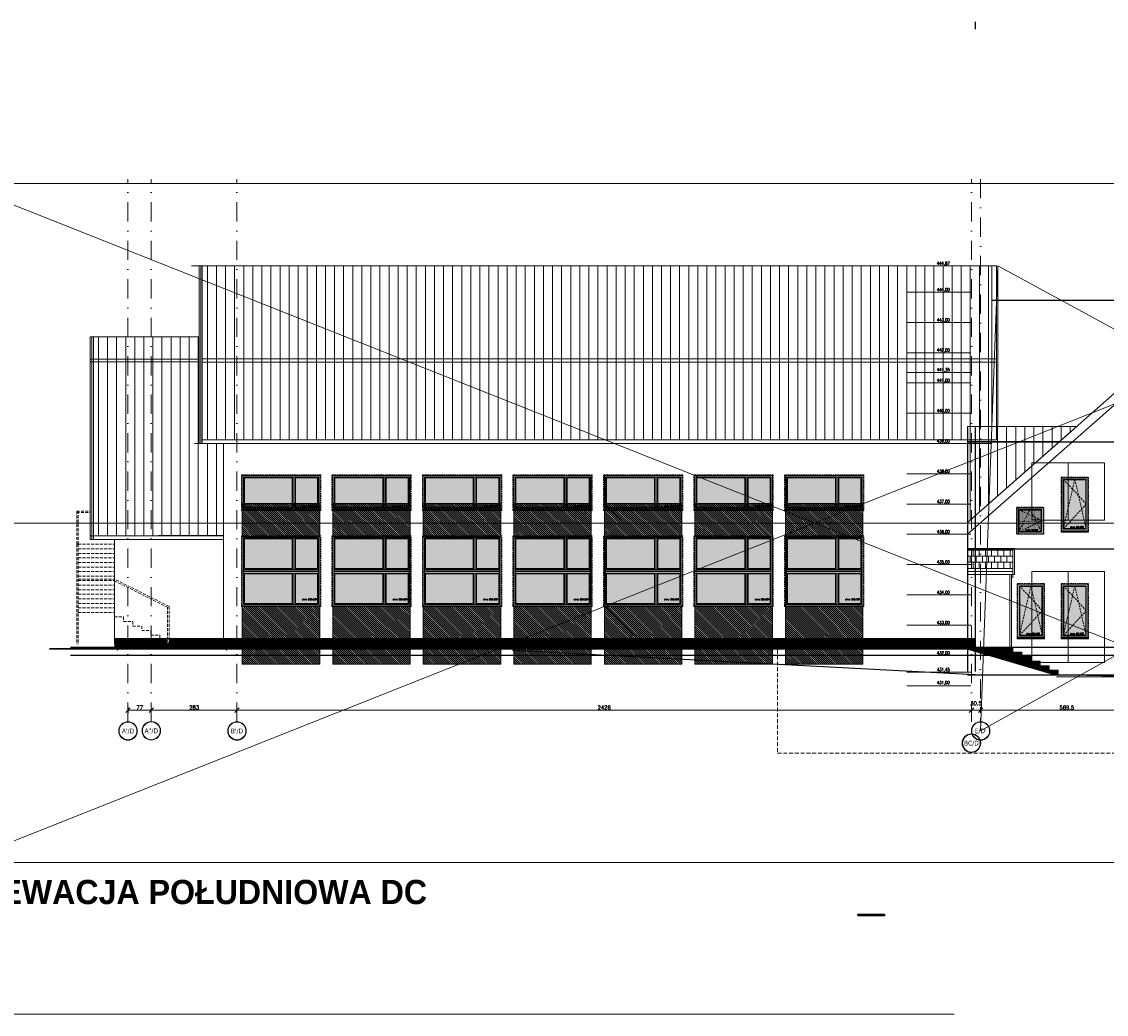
# Model space of a CAD drawing. Header units: millimetres. Extents: x 28291 to 177760, y -399809 to -170937.
# Tile 49 of 256: x 48887 to 52469, y -203688 to -200409. Entities that reach past the tile are written whole.
import ezdxf
from ezdxf.enums import TextEntityAlignment as Align

# ---------------------------------------------------------------- set-up
doc = ezdxf.new("R2010")
doc.units = ezdxf.units.MM
for name, pattern in [('CACHE', [9.525, 6.35, -3.175]), ('CARKOVANA', [7.5, 5, -2.5]), ('DASHDOT', [25.4, 12.7, -6.35, 0, -6.35]), ('HIDDEN', [9.525, 6.35, -3.175]), ('HIDDEN2', [4.7625, 3.175, -1.5875])]:
    doc.linetypes.add(name, pattern=pattern)
doc.layers.get('0').update_dxf_attribs({"lineweight": 0})
for name, color, linetype, lineweight in [('! opisy okien elewacja', 7, 'Continuous', 0), ('!! 0_ Istn-sciany', 3, 'Continuous', 30), ('!! 0_ Istn-widok', 1, 'Continuous', 15), ('!! 0_ Opis', 8, 'Continuous', 13), ('!! 0_ WIDOK ELEWACJA', 4, 'Continuous', 0), ('!! 0_Istn-cienka', 4, 'Continuous', 9), ('!! 1_ projektowana ślusarka', 1, 'Continuous', 15), ('!! 1_Hatch dach', 252, 'Continuous', 5), ('!! 1_projektowana elewacja', 3, 'Continuous', 25), ('!! 2_NOWE OKNA WIDOk - remont', 140, 'Continuous', 5), ('!! 2_posadzki winyle 2', 43, 'Continuous', 9), ('!! 2_TYNK OBRYS', 252, 'Continuous', 13), ('!! wymiary osi', 250, 'Continuous', 9), ('0-osie-liniA', 14, 'DASHDOT', 5), ('0-osie-tx', 66, 'Continuous', 9)]:
    doc.layers.add(name, color=color, linetype=linetype, lineweight=lineweight)
for name, color, linetype, lineweight, true_color in [('!! 0_ Istn-okna - wymienione', 9, 'Continuous', 13, 0x808080), ('!! 1_ELEWACJA KOLOR', 7, 'Continuous', 13, 0x6888bb), ('!! 2_ELEWACJA COKÓŁ', 9, 'Continuous', 13, 0x808080)]:
    doc.layers.add(name, color=color, linetype=linetype, lineweight=lineweight, true_color=true_color)
doc.layers.add('!! 0_ramki', color=66, linetype='Continuous', lineweight=9, plot=False)
doc.layers.add('!! 0_RZĘDNE BEZWZGLĘDNE', color=10, linetype='Continuous', lineweight=0, plot=False)
doc.layers.add('!! 1_ widok', color=4, linetype='Continuous')
doc.layers.add('!! 2_WYBURZENIA DO REMONTU', color=7, linetype='Continuous', lineweight=0, true_color=0x4d4d4d, plot=False)
doc.styles.add('SIMPLEX', font='simplex.shx', dxfattribs={"width": 0.77})
doc.styles.add('STYLE10', font='arialbd.ttf')
doc.styles.add('TAHOMA', font='tahoma.ttf')
doc.styles.add('TXT', font='simplex.shx')
doc.dimstyles.new('DIM50', dxfattribs={"dimscale": 5, "dimtxt": 2.5, "dimasz": 1.5, "dimexe": 0, "dimexo": 0, "dimgap": 0.5, "dimtad": 1, "dimdec": 4, "dimrnd": 0.5, "dimdsep": 46, "dimtxsty": 'TXT', "dimblk1": 'TICK1', "dimblk2": 'TICK1', "dimsah": 1, "dimcen": 0, "dimse1": 1, "dimse2": 1, "dimclrd": 1, "dimclre": 7, "dimclrt": 9, "dimadec": 0, "dimazin": 0, "dimtfac": 1, "dimtdec": 4, "dimtmove": 2, "dimatfit": 3, "dimldrblk": 'TICK1', "dimfxl": 1, "dimtolj": 1, "dimarcsym": 0})
pattern_1 = [(90, (0, 0), (-30, 2e-15), [])]
pattern_2 = [(45, (25.5036, -11), (-2.24506403, 2.24506403), [])]
pattern_3 = [(315, (1064.661, 38637.8512), (3.36759605, 3.36759605), [])]

# ---------------------------------------------------------------- blocks, each defined once
blk = doc.blocks.new('okno 90x180')
at = {"layer": '!! 1_Hatch dach', "true_color": 0x575757}
h = blk.add_hatch(dxfattribs=at)
h.set_pattern_fill('DOTS', color=251)
h.set_pattern_definition([(0, (-9632.3096, -11392.1331), (0.79375, 1.5875), [0, -1.5875])])
h.paths.add_polyline_path([(9, -10), (81, -10), (81, -171), (9, -171)])
at = {"layer": '!! 2_posadzki winyle 2'}
h = blk.add_hatch(dxfattribs=at)
h.set_pattern_fill('ANSI31', color=252, scale=0.2)
h.paths.add_polyline_path([(0, -178), (90, -178), (90, -183), (0, -183)])
at = {"layer": '!! 0_ Istn-okna - wymienione', "linetype": 'CARKOVANA', "lineweight": 5}
blk.add_lwpolyline([(0, -1), (90, -1), (90, -180), (0, -180)], close=True, dxfattribs=at)
at = {"layer": '!! 0_ Istn-okna - wymienione'}
for points in [[(2, -3), (88, -3), (88, -178), (2, -178)], [(7, -8), (83, -8), (83, -173), (7, -173)], [(9, -10), (81, -10), (81, -171), (9, -171)], [(0, -178), (90, -178), (90, -183), (0, -183)]]:
    blk.add_lwpolyline(points, close=True, dxfattribs=at)
at = {"layer": '!! 1_Hatch dach', "color": 251, "linetype": 'CACHE', "true_color": 0x575757}
for points in [[(7, -173), (45, -8), (83, -173)], [(7, -8), (83, -90), (7, -173)]]:
    blk.add_lwpolyline(points, dxfattribs=at)
at = {"insert": (30.1, -163.6), "char_height": 5, "attachment_point": 1, "style": 'TXT'}
blk.add_mtext_dynamic_manual_height_columns('okno 90x180', width=52.63, gutter_width=75, heights=[0], dxfattribs=at)
blk = doc.blocks.new('okno 90x90')
at = {"layer": '!! 1_Hatch dach', "true_color": 0x575757}
h = blk.add_hatch(dxfattribs=at)
h.set_pattern_fill('DOTS', color=251)
h.set_pattern_definition([(0, (-9634.3096, -11214.1331), (0.79375, 1.5875), [0, -1.5875])])
h.paths.add_polyline_path([(7, 79), (79, 79), (79, 7), (7, 7)])
at = {"layer": '!! 0_ Istn-okna - wymienione', "linetype": 'CARKOVANA', "lineweight": 5}
blk.add_lwpolyline([(-2, 88), (88, 88), (88, -2), (-2, -2)], close=True, dxfattribs=at)
at = {"layer": '!! 0_ Istn-okna - wymienione'}
for points in [[(0, 86), (86, 86), (86, 0), (0, 0)], [(5, 81), (81, 81), (81, 5), (5, 5)], [(7, 79), (79, 79), (79, 7), (7, 7)]]:
    blk.add_lwpolyline(points, close=True, dxfattribs=at)
at = {"layer": '!! 1_Hatch dach', "color": 251, "linetype": 'CACHE', "true_color": 0x575757}
for points in [[(5, 5), (43, 81), (81, 5)], [(5, 81), (81, 43), (5, 5)]]:
    blk.add_lwpolyline(points, dxfattribs=at)
at = {"insert": (28.1, 14.4), "char_height": 5, "attachment_point": 1, "style": 'TXT'}
blk.add_mtext_dynamic_manual_height_columns('okno 90x90', width=52.63, gutter_width=75, heights=[0], dxfattribs=at)
blk = doc.blocks.new('okno 266x234')
at = {"layer": '!! 1_Hatch dach', "true_color": 0x575757}
h = blk.add_hatch(dxfattribs=at)
h.set_pattern_fill('ANSI31', color=251, scale=0.3, angle=180)
h.paths.add_polyline_path([(212, 10817.5), (-50, 10817.5), (-50, 10820.5), (212, 10820.5)])
h = blk.add_hatch(dxfattribs=at)
h.set_pattern_fill('DOTS', color=251, angle=180)
h.paths.add_polyline_path([(43.8, 10596.5), (202, 10596.5), (202, 10694.5), (43.8, 10694.5)])
h.paths.add_polyline_path([(43.8, 10712.5), (202, 10712.5), (202, 10810.5), (43.8, 10810.5)])
h.paths.add_polyline_path([(32.8, 10596.5), (-40, 10596.5), (-40, 10694.5), (32.8, 10694.5)])
h.paths.add_polyline_path([(32.8, 10712.5), (-40, 10712.5), (-40, 10810.5), (32.8, 10810.5)])
at = {"layer": '! opisy okien elewacja'}
for p in [(-33, 10817.5), (209, 10817.5), (209, 10703.5), (-47, 10589.5), (195, 10589.5)]:
    blk.add_point(p, dxfattribs=at)
at = {"layer": '!! 0_ Istn-okna - wymienione'}
for p, q in [((205, 10709.5), (-43, 10709.5)), ((205, 10704.5), (-43, 10704.5)), ((205, 10702.5), (-43, 10702.5)), ((205, 10697.5), (-43, 10697.5))]:
    blk.add_line(p, q, dxfattribs=at)
at = {"layer": '!! 0_ Istn-okna - wymienione', "linetype": 'CARKOVANA', "lineweight": 5}
blk.add_lwpolyline([(212, 10820.5), (-50, 10820.5), (-50, 10586.5), (212, 10586.5)], close=True, dxfattribs=at)
at = {"layer": '!! 0_ Istn-okna - wymienione'}
for points in [[(212, 10817.5), (-50, 10817.5), (-50, 10820.5), (212, 10820.5)], [(209, 10817.5), (-47, 10817.5), (-47, 10589.5), (209, 10589.5)], [(205, 10813.5), (-43, 10813.5), (-43, 10593.5), (205, 10593.5)], [(32.8, 10712.5), (-40, 10712.5), (-40, 10810.5), (32.8, 10810.5)], [(43.8, 10712.5), (202, 10712.5), (202, 10810.5), (43.8, 10810.5)], [(32.8, 10596.5), (-40, 10596.5), (-40, 10694.5), (32.8, 10694.5)], [(43.8, 10596.5), (202, 10596.5), (202, 10694.5), (43.8, 10694.5)]]:
    blk.add_lwpolyline(points, close=True, dxfattribs=at)
for points in [[(35.8, 10709.5), (35.8, 10813.5)], [(40.8, 10709.5), (40.8, 10813.5)], [(35.8, 10593.5), (35.8, 10697.5)], [(35.8, 10593.5), (35.8, 10697.5)], [(40.8, 10593.5), (40.8, 10697.5)], [(40.8, 10593.5), (40.8, 10697.5)]]:
    blk.add_lwpolyline(points, dxfattribs=at)
at = {"insert": (10.9, 10793.9), "char_height": 5, "attachment_point": 1, "rotation": 180, "style": 'TXT'}
blk.add_mtext_dynamic_manual_height_columns('okno 266x234', width=52.63, gutter_width=75, heights=[0], dxfattribs=at)
blk = doc.blocks.new('okno 266x112')
at = {"layer": '!! 1_Hatch dach', "true_color": 0x575757}
h = blk.add_hatch(dxfattribs=at)
h.set_pattern_fill('ANSI31', color=251, scale=0.05, angle=180)
h.set_pattern_definition([(225, (48759.55389, -227260.51076), (0.11225320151, -0.11225320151), [])])
h.paths.add_polyline_path([(212, 10312.8), (-50, 10312.8), (-50, 10315.8), (212, 10315.8)])
h = blk.add_hatch(dxfattribs=at)
h.set_pattern_fill('DOTS', color=251, angle=180)
h.paths.add_polyline_path([(43.8, 10207.8), (202, 10207.8), (202, 10305.8), (43.8, 10305.8)])
h.paths.add_polyline_path([(32.8, 10207.8), (-40, 10207.8), (-40, 10305.8), (32.8, 10305.8)])
at = {"layer": '! opisy okien elewacja'}
for p in [(-33, 10312.8), (209, 10314.3), (209, 10312.8), (209, 10308.3)]:
    blk.add_point(p, dxfattribs=at)
at = {"layer": '!! 0_ Istn-okna - wymienione', "linetype": 'CARKOVANA', "lineweight": 5}
blk.add_lwpolyline([(212, 10315.8), (-50, 10315.8), (-50, 10197.8), (212, 10197.8)], close=True, dxfattribs=at)
at = {"layer": '!! 0_ Istn-okna - wymienione'}
for points in [[(212, 10312.8), (-50, 10312.8), (-50, 10315.8), (212, 10315.8)], [(209, 10312.8), (-47, 10312.8), (-47, 10200.8), (209, 10200.8)], [(205, 10308.8), (-43, 10308.8), (-43, 10204.8), (205, 10204.8)], [(32.8, 10207.8), (-40, 10207.8), (-40, 10305.8), (32.8, 10305.8)], [(43.8, 10207.8), (202, 10207.8), (202, 10305.8), (43.8, 10305.8)]]:
    blk.add_lwpolyline(points, close=True, dxfattribs=at)
for points in [[(35.8, 10308.8), (-43, 10308.8)], [(35.8, 10204.8), (35.8, 10308.8)], [(205, 10308.8), (40.8, 10308.8)], [(40.8, 10204.8), (40.8, 10308.8)]]:
    blk.add_lwpolyline(points, dxfattribs=at)
at = {"insert": (10.9, 10298.3), "char_height": 5, "attachment_point": 1, "rotation": 180, "style": 'TXT'}
blk.add_mtext_dynamic_manual_height_columns('okno 266x112', width=52.63, gutter_width=75, heights=[0], dxfattribs=at)
blk = doc.blocks.new('RZĘDNE BEZWZGLĘDNE')
at = {"layer": '!! 0_RZĘDNE BEZWZGLĘDNE'}
for points in [[(62904.4, -203122.6), (63115.5, -203122.6)], [(62904.4, -203209.6), (63115.5, -203209.6)], [(62904.4, -203309.6), (63115.5, -203309.6)], [(62904.4, -203409.6), (63115.5, -203409.6)], [(62904.4, -203474.6), (63115.5, -203474.6)], [(62904.4, -203509.6), (63115.5, -203509.6)], [(62904.4, -203609.6), (63115.5, -203609.6)], [(62904.4, -203709.6), (63115.5, -203709.6)], [(62904.4, -203809.6), (63115.5, -203809.6)], [(62904.4, -203909.6), (63115.5, -203909.6)], [(62904.4, -204009.6), (63115.5, -204009.6)], [(62904.4, -204109.6), (63115.5, -204109.6)], [(62904.4, -204209.6), (63115.5, -204209.6)], [(62904.4, -204309.6), (63115.5, -204309.6)], [(62904.4, -204409.6), (63115.5, -204409.6)], [(62904.4, -204464.6), (63115.5, -204464.6)], [(62904.4, -204509.6), (63115.5, -204509.6)]]:
    blk.add_lwpolyline(points, dxfattribs=at)
at = {"layer": '!! 0_RZĘDNE BEZWZGLĘDNE', "char_height": 10, "attachment_point": 1, "style": 'SIMPLEX'}
for s, insert in [('444,87', (63003.7, -203109.2)), ('444,00', (63003.7, -203196.2)), ('443,00', (63003.7, -203296.2)), ('442,00', (63003.7, -203396.2)), ('441,35', (63003.7, -203461.2)), ('441,00', (63003.7, -203496.2)), ('440,00', (63003.7, -203596.2)), ('439,00', (63003.7, -203696.2)), ('438,00', (63003.7, -203796.2)), ('437,00', (63003.7, -203896.2)), ('436,00', (63003.7, -203996.2)), ('435,00', (63003.7, -204096.2)), ('434,00', (63003.7, -204196.2)), ('433,00', (63003.7, -204296.2)), ('432,00', (63003.7, -204396.2)), ('431,45', (63003.7, -204451.2)), ('431,00', (63003.7, -204494.2))]:
    blk.add_mtext_dynamic_manual_height_columns(s, width=111.802, gutter_width=20, heights=[0], dxfattribs=dict(at, insert=insert))
blk = doc.blocks.new('*U80')
h = blk.add_hatch(color=256)
edge = h.paths.add_edge_path()
edge.add_arc((0, 0), 30.6, 0, 360)
edge = h.paths.add_edge_path(flags=17)
edge.add_arc((0, 0), 29.4, 0, 360)
for radius in [30.6, 29.4]:
    blk.add_circle((0, 0), radius)
at = {"style": 'TAHOMA', "flags": 8}
blk.add_attdef('ANSICHTSNUMMER', text='', height=16, dxfattribs=at).set_placement((0, 0), align=Align.MIDDLE_CENTER)
blk = doc.blocks.new('TICK1')
at = {"color": 2}
blk.add_line((-1, -1), (1, 1), dxfattribs=at)
at = {"color": 0}
for p, q in [((0, 0), (-1, 0)), ((0, -1.4), (0, 1.4))]:
    blk.add_line(p, q, dxfattribs=at)
blk = doc.blocks.new('*D3671')
at = {"layer": '!! wymiary osi', "color": 1, "lineweight": -2, "transparency": 16777216}
blk.add_line((58033.6, -216280.7), (58095.6, -216280.7), dxfattribs=at)
at = {"layer": 'DEFPOINTS', "color": 0, "transparency": 16777216}
for p in [(58103.1, -216280.7), (58026.1, -216318.8), (58103.1, -216318.3)]:
    blk.add_point(p, dxfattribs=at)
at = {"layer": '!! wymiary osi', "color": 1, "lineweight": -2, "transparency": 16777216, "xscale": 7.5, "yscale": 7.5, "zscale": 7.5, "rotation": 180}
blk.add_blockref('TICK1', (58026.1, -216280.7), dxfattribs=at)
at = {"layer": '!! wymiary osi', "color": 1, "lineweight": -2, "transparency": 16777216, "xscale": 7.5, "yscale": 7.5, "zscale": 7.5}
blk.add_blockref('TICK1', (58103.1, -216280.7), dxfattribs=at)
at = {"layer": '!! wymiary osi', "color": 9, "transparency": 16777216, "insert": (58064.6, -216271.9), "char_height": 12.5, "attachment_point": 5, "style": 'TXT'}
blk.add_mtext('\\A1;77', dxfattribs=at)
blk = doc.blocks.new('*D3672')
at = {"layer": '!! wymiary osi', "color": 1, "lineweight": -2, "transparency": 16777216}
blk.add_line((58110.6, -216280.7), (58378.6, -216280.7), dxfattribs=at)
at = {"layer": 'DEFPOINTS', "color": 0, "transparency": 16777216}
for p in [(58386.1, -216280.7), (58386.1, -216280.7), (58103.1, -216318.3)]:
    blk.add_point(p, dxfattribs=at)
at = {"layer": '!! wymiary osi', "color": 1, "lineweight": -2, "transparency": 16777216, "xscale": 7.5, "yscale": 7.5, "zscale": 7.5, "rotation": 180}
blk.add_blockref('TICK1', (58103.1, -216280.7), dxfattribs=at)
at = {"layer": '!! wymiary osi', "color": 1, "lineweight": -2, "transparency": 16777216, "xscale": 7.5, "yscale": 7.5, "zscale": 7.5}
blk.add_blockref('TICK1', (58386.1, -216280.7), dxfattribs=at)
at = {"layer": '!! wymiary osi', "color": 9, "transparency": 16777216, "insert": (58244.6, -216271.9), "char_height": 12.5, "attachment_point": 5, "style": 'TXT'}
blk.add_mtext('\\A1;283', dxfattribs=at)
blk = doc.blocks.new('*D3673')
at = {"layer": '!! wymiary osi', "color": 1, "lineweight": -2, "transparency": 16777216}
blk.add_line((58393.6, -216280.7), (60804.6, -216280.7), dxfattribs=at)
at = {"layer": 'DEFPOINTS', "color": 0, "transparency": 16777216}
for p in [(58386.1, -216280.7), (60812.1, -216280.7), (60812.1, -216280.7)]:
    blk.add_point(p, dxfattribs=at)
at = {"layer": '!! wymiary osi', "color": 1, "lineweight": -2, "transparency": 16777216, "xscale": 7.5, "yscale": 7.5, "zscale": 7.5, "rotation": 180}
blk.add_blockref('TICK1', (58386.1, -216280.7), dxfattribs=at)
at = {"layer": '!! wymiary osi', "color": 1, "lineweight": -2, "transparency": 16777216, "xscale": 7.5, "yscale": 7.5, "zscale": 7.5}
blk.add_blockref('TICK1', (60812.1, -216280.7), dxfattribs=at)
at = {"layer": '!! wymiary osi', "color": 9, "transparency": 16777216, "insert": (59599.1, -216271.9), "char_height": 12.5, "attachment_point": 5, "style": 'TXT'}
blk.add_mtext('\\A1;2426', dxfattribs=at)
blk = doc.blocks.new('*D3674')
at = {"layer": '!! wymiary osi', "color": 1, "lineweight": -2, "transparency": 16777216}
blk.add_line((60819.6, -216280.7), (60835.1, -216280.7), dxfattribs=at)
at = {"layer": 'DEFPOINTS', "color": 0, "transparency": 16777216}
for p in [(60812.1, -216280.7), (60842.6, -216280.7), (60842.6, -216280.7)]:
    blk.add_point(p, dxfattribs=at)
at = {"layer": '!! wymiary osi', "color": 1, "lineweight": -2, "transparency": 16777216, "xscale": 7.5, "yscale": 7.5, "zscale": 7.5, "rotation": 180}
blk.add_blockref('TICK1', (60812.1, -216280.7), dxfattribs=at)
at = {"layer": '!! wymiary osi', "color": 1, "lineweight": -2, "transparency": 16777216, "xscale": 7.5, "yscale": 7.5, "zscale": 7.5}
blk.add_blockref('TICK1', (60842.6, -216280.7), dxfattribs=at)
at = {"layer": '!! wymiary osi', "color": 9, "transparency": 16777216, "insert": (60827.3, -216258.2), "char_height": 12.5, "attachment_point": 5, "style": 'TXT'}
blk.add_mtext('\\A1;30.5', dxfattribs=at)
blk = doc.blocks.new('*D3675')
at = {"layer": '!! wymiary osi', "color": 1, "lineweight": -2, "transparency": 16777216}
blk.add_line((60850.1, -216280.7), (61404.6, -216280.7), dxfattribs=at)
at = {"layer": 'DEFPOINTS', "color": 0, "transparency": 16777216}
for p in [(60842.6, -216280.7), (61412.1, -216280.7), (61412.1, -216280.7)]:
    blk.add_point(p, dxfattribs=at)
at = {"layer": '!! wymiary osi', "color": 1, "lineweight": -2, "transparency": 16777216, "xscale": 7.5, "yscale": 7.5, "zscale": 7.5, "rotation": 180}
blk.add_blockref('TICK1', (60842.6, -216280.7), dxfattribs=at)
at = {"layer": '!! wymiary osi', "color": 1, "lineweight": -2, "transparency": 16777216, "xscale": 7.5, "yscale": 7.5, "zscale": 7.5}
blk.add_blockref('TICK1', (61412.1, -216280.7), dxfattribs=at)
at = {"layer": '!! wymiary osi', "color": 9, "transparency": 16777216, "insert": (61127.3, -216271.9), "char_height": 12.5, "attachment_point": 5, "style": 'TXT'}
blk.add_mtext('\\A1;569.5', dxfattribs=at)
blk = doc.blocks.new('*D3676')
at = {"layer": '!! wymiary osi', "color": 1, "lineweight": -2, "transparency": 16777216}
blk.add_line((61419.6, -216280.7), (61655.1, -216280.7), dxfattribs=at)
at = {"layer": 'DEFPOINTS', "color": 0, "transparency": 16777216}
for p in [(61412.1, -216280.7), (61662.6, -216280.7), (61662.6, -216280.7)]:
    blk.add_point(p, dxfattribs=at)
at = {"layer": '!! wymiary osi', "color": 1, "lineweight": -2, "transparency": 16777216, "xscale": 7.5, "yscale": 7.5, "zscale": 7.5, "rotation": 180}
blk.add_blockref('TICK1', (61412.1, -216280.7), dxfattribs=at)
at = {"layer": '!! wymiary osi', "color": 1, "lineweight": -2, "transparency": 16777216, "xscale": 7.5, "yscale": 7.5, "zscale": 7.5}
blk.add_blockref('TICK1', (61662.6, -216280.7), dxfattribs=at)
at = {"layer": '!! wymiary osi', "color": 9, "transparency": 16777216, "insert": (61537.3, -216271.9), "char_height": 12.5, "attachment_point": 5, "style": 'TXT'}
blk.add_mtext('\\A1;250.5', dxfattribs=at)
blk = doc.blocks.new('*D3677')
at = {"layer": '!! wymiary osi', "color": 1, "lineweight": -2, "transparency": 16777216}
blk.add_line((61670.1, -216280.7), (62003.6, -216280.7), dxfattribs=at)
at = {"layer": 'DEFPOINTS', "color": 0, "transparency": 16777216}
for p in [(61662.6, -216280.7), (62011.1, -216280.7), (62011.1, -216280.7)]:
    blk.add_point(p, dxfattribs=at)
at = {"layer": '!! wymiary osi', "color": 1, "lineweight": -2, "transparency": 16777216, "xscale": 7.5, "yscale": 7.5, "zscale": 7.5, "rotation": 180}
blk.add_blockref('TICK1', (61662.6, -216280.7), dxfattribs=at)
at = {"layer": '!! wymiary osi', "color": 1, "lineweight": -2, "transparency": 16777216, "xscale": 7.5, "yscale": 7.5, "zscale": 7.5}
blk.add_blockref('TICK1', (62011.1, -216280.7), dxfattribs=at)
at = {"layer": '!! wymiary osi', "color": 9, "transparency": 16777216, "insert": (61836.8, -216271.9), "char_height": 12.5, "attachment_point": 5, "style": 'TXT'}
blk.add_mtext('\\A1;348.5', dxfattribs=at)
blk = doc.blocks.new('*D3678')
at = {"layer": '!! wymiary osi', "color": 1, "lineweight": -2, "transparency": 16777216}
blk.add_line((62018.6, -216280.7), (62602.6, -216280.7), dxfattribs=at)
at = {"layer": 'DEFPOINTS', "color": 0, "transparency": 16777216}
for p in [(62011.1, -216280.7), (62610.1, -216280.7), (62610.1, -216280.7)]:
    blk.add_point(p, dxfattribs=at)
at = {"layer": '!! wymiary osi', "color": 1, "lineweight": -2, "transparency": 16777216, "xscale": 7.5, "yscale": 7.5, "zscale": 7.5, "rotation": 180}
blk.add_blockref('TICK1', (62011.1, -216280.7), dxfattribs=at)
at = {"layer": '!! wymiary osi', "color": 1, "lineweight": -2, "transparency": 16777216, "xscale": 7.5, "yscale": 7.5, "zscale": 7.5}
blk.add_blockref('TICK1', (62610.1, -216280.7), dxfattribs=at)
at = {"layer": '!! wymiary osi', "color": 9, "transparency": 16777216, "insert": (62310.6, -216271.9), "char_height": 12.5, "attachment_point": 5, "style": 'TXT'}
blk.add_mtext('\\A1;599', dxfattribs=at)
blk = doc.blocks.new('*D3679')
at = {"layer": '!! wymiary osi', "color": 1, "lineweight": -2, "transparency": 16777216}
blk.add_line((62617.6, -216280.7), (63385.1, -216280.7), dxfattribs=at)
at = {"layer": 'DEFPOINTS', "color": 0, "transparency": 16777216}
for p in [(62610.1, -216280.7), (63392.6, -216280.7), (63392.6, -216280.7)]:
    blk.add_point(p, dxfattribs=at)
at = {"layer": '!! wymiary osi', "color": 1, "lineweight": -2, "transparency": 16777216, "xscale": 7.5, "yscale": 7.5, "zscale": 7.5, "rotation": 180}
blk.add_blockref('TICK1', (62610.1, -216280.7), dxfattribs=at)
at = {"layer": '!! wymiary osi', "color": 1, "lineweight": -2, "transparency": 16777216, "xscale": 7.5, "yscale": 7.5, "zscale": 7.5}
blk.add_blockref('TICK1', (63392.6, -216280.7), dxfattribs=at)
at = {"layer": '!! wymiary osi', "color": 9, "transparency": 16777216, "insert": (63001.3, -216271.9), "char_height": 12.5, "attachment_point": 5, "style": 'TXT'}
blk.add_mtext('\\A1;782.5', dxfattribs=at)
blk = doc.blocks.new('BLOK OSIE D-E PD')
at = {"layer": '!! 1_ widok'}
blk.add_lwpolyline([(60824.56735, -214006.53045), (60824.56735, -214031.53045)], dxfattribs=at)
at = {"layer": '0-osie-liniA', "ltscale": 5}
for points in [[(58026.06735, -216318.84626), (58026.06735, -214526.31528)], [(58103.06735, -216318.84626), (58103.06735, -214526.31528)], [(58386.06735, -216318.84626), (58386.06735, -214526.31528)], [(60812.06735, -216318.84626), (60812.06735, -214526.31528)], [(60842.56735, -214526.31528), (60842.56735, -216318.84626)], [(61412.06735, -214526.31528), (61412.06735, -216318.84626)], [(61662.56735, -214526.31528), (61662.56735, -216318.84626)], [(62011.06735, -214526.31528), (62011.06735, -216318.84626)], [(62610.06735, -214526.31528), (62610.06735, -216318.84626)], [(63392.56735, -214526.31528), (63392.56735, -216318.84626)]]:
    blk.add_lwpolyline(points, dxfattribs=at)
at = {"layer": '0-osie-tx'}
ref = blk.add_blockref('*U80', (58026.06735, -216349.44626), dxfattribs=dict(at, rotation=180))
ref.add_attrib('ANSICHTSNUMMER', "A'/D", dxfattribs={"layer": '0', "height": 16, "style": 'TAHOMA', "flags": 8}).set_placement((58026.06735, -216349.44626), align=Align.MIDDLE_CENTER)
ref = blk.add_blockref('*U80', (58103.06735, -216348.94626), dxfattribs=dict(at, rotation=180))
ref.add_attrib('ANSICHTSNUMMER', 'A"/D', dxfattribs={"layer": '0', "height": 16, "style": 'TAHOMA', "flags": 8}).set_placement((58103.06735, -216348.94626), align=Align.MIDDLE_CENTER)
ref = blk.add_blockref('*U80', (58386.06735, -216349.44626), dxfattribs=dict(at, rotation=180))
ref.add_attrib('ANSICHTSNUMMER', "B'/D", dxfattribs={"layer": '0', "height": 16, "style": 'TAHOMA', "flags": 8}).set_placement((58386.06735, -216349.44626), align=Align.MIDDLE_CENTER)
ref = blk.add_blockref('*U80', (60842.56735, -216349.44626), dxfattribs=dict(at, rotation=180))
ref.add_attrib('ANSICHTSNUMMER', "E/D'", dxfattribs={"layer": '0', "height": 16, "style": 'TAHOMA', "flags": 8}).set_placement((60842.56735, -216349.44626), align=Align.MIDDLE_CENTER)
ref = blk.add_blockref('*U80', (61412.06735, -216349.44626), dxfattribs=dict(at, rotation=180))
ref.add_attrib('ANSICHTSNUMMER', 'C/E', dxfattribs={"layer": '0', "height": 16, "style": 'TAHOMA', "flags": 8}).set_placement((61412.06735, -216349.44626), align=Align.MIDDLE_CENTER)
ref = blk.add_blockref('*U80', (61662.56735, -216349.44626), dxfattribs=dict(at, rotation=180))
ref.add_attrib('ANSICHTSNUMMER', "E/E'", dxfattribs={"layer": '0', "height": 16, "style": 'TAHOMA', "flags": 8}).set_placement((61662.56735, -216349.44626), align=Align.MIDDLE_CENTER)
ref = blk.add_blockref('*U80', (62011.06735, -216349.44626), dxfattribs=dict(at, rotation=180))
ref.add_attrib('ANSICHTSNUMMER', 'BC/F', dxfattribs={"layer": '0', "height": 16, "style": 'TAHOMA', "flags": 8}).set_placement((62011.06735, -216349.44626), align=Align.MIDDLE_CENTER)
ref = blk.add_blockref('*U80', (62610.06735, -216349.44626), dxfattribs=dict(at, rotation=180))
ref.add_attrib('ANSICHTSNUMMER', "E/F'", dxfattribs={"layer": '0', "height": 16, "style": 'TAHOMA', "flags": 8}).set_placement((62610.06735, -216349.44626), align=Align.MIDDLE_CENTER)
ref = blk.add_blockref('*U80', (63392.56735, -216349.44626), dxfattribs=dict(at, rotation=180))
ref.add_attrib('ANSICHTSNUMMER', "E/G'", dxfattribs={"layer": '0', "height": 16, "style": 'TAHOMA', "flags": 8}).set_placement((63392.56735, -216349.44626), align=Align.MIDDLE_CENTER)
ref = blk.add_blockref('*U80', (60812.06735, -216389.74455), dxfattribs=dict(at, rotation=180))
ref.add_attrib('ANSICHTSNUMMER', 'BC/D', dxfattribs={"layer": '0', "height": 16, "style": 'TAHOMA', "flags": 8}).set_placement((60812.06735, -216389.74455), align=Align.MIDDLE_CENTER)
at = {"layer": '!! wymiary osi'}
for base, p1, p2, picture, middle in [((60842.56735, -216280.68013), (60812.06735, -216280.68013), (60842.56735, -216280.68013), '*D3674', (60827.31735, -216258.18013)), ((58103.06735, -216280.68013), (58026.06735, -216318.84626), (58103.06735, -216318.34626), '*D3671', (58064.56735, -216271.93013)), ((58386.06735, -216280.68013), (58103.06735, -216318.34626), (58386.06735, -216280.68013), '*D3672', (58244.56735, -216271.93013)), ((60812.06735, -216280.68013), (58386.06735, -216280.68013), (60812.06735, -216280.68013), '*D3673', (59599.06735, -216271.93013)), ((61412.06735, -216280.68013), (60842.56735, -216280.68013), (61412.06735, -216280.68013), '*D3675', (61127.31735, -216271.93013)), ((61662.56735, -216280.68013), (61412.06735, -216280.68013), (61662.56735, -216280.68013), '*D3676', (61537.31735, -216271.93013)), ((62011.06735, -216280.68013), (61662.56735, -216280.68013), (62011.06735, -216280.68013), '*D3677', (61836.81735, -216271.93013)), ((62610.06735, -216280.68013), (62011.06735, -216280.68013), (62610.06735, -216280.68013), '*D3678', (62310.56735, -216271.93013)), ((63392.56735, -216280.68013), (62610.06735, -216280.68013), (63392.56735, -216280.68013), '*D3679', (63001.31735, -216271.93013))]:
    dim = blk.add_linear_dim(base=base, p1=p1, p2=p2, dimstyle='DIM50', dxfattribs=at)
    dim.commit()
    dim.dimension.update_dxf_attribs({"geometry": picture, "text_midpoint": middle})

msp = doc.modelspace()

# ---------------------------------------------------------------- hatches: boundary and pattern name
at = {"layer": '!! 1_ELEWACJA KOLOR', "true_color": 0x4f5358}
h = msp.add_hatch(dxfattribs=at)
h.set_pattern_fill('ANSI31', color=251, scale=1.5, angle=-90)
h.set_pattern_definition([(315, (1064.661, 35572.7665), (3.36759605, 3.36759605), [])])
h.paths.add_polyline_path([(49615.21504, -202000.49928), (49871.21504, -202000.49928), (49871.21504, -202110.49928), (49615.21504, -202110.49928)])
h = msp.add_hatch(dxfattribs=at)
h.set_pattern_fill('ANSI31', color=251, scale=1.5, angle=-90)
h.set_pattern_definition(pattern_3)
h.paths.add_polyline_path([(49914.21504, -202000.49928), (50170.21504, -202000.49928), (50170.21504, -202110.49928), (49914.21504, -202110.49928)])
h = msp.add_hatch(dxfattribs=at)
h.set_pattern_fill('ANSI31', color=251, scale=1.5, angle=-90)
h.set_pattern_definition(pattern_3)
h.paths.add_polyline_path([(50213.21504, -202000.49928), (50469.21504, -202000.49928), (50469.21504, -202110.49928), (50213.21504, -202110.49928)])
h = msp.add_hatch(dxfattribs=at)
h.set_pattern_fill('ANSI31', color=251, scale=1.5, angle=-90)
h.set_pattern_definition(pattern_3)
h.paths.add_polyline_path([(50512.21504, -202000.49928), (50768.21504, -202000.49928), (50768.21504, -202110.49928), (50512.21504, -202110.49928)])
h = msp.add_hatch(dxfattribs=at)
h.set_pattern_fill('ANSI31', color=251, scale=1.5, angle=-90)
h.set_pattern_definition(pattern_3)
h.paths.add_polyline_path([(50811.21504, -202000.49928), (51067.21504, -202000.49928), (51067.21504, -202110.49928), (50811.21504, -202110.49928)])
h = msp.add_hatch(dxfattribs=at)
h.set_pattern_fill('ANSI31', color=251, scale=1.5, angle=-90)
h.set_pattern_definition(pattern_3)
h.paths.add_polyline_path([(51110.21504, -202000.49928), (51366.21504, -202000.49928), (51366.21504, -202110.49928), (51110.21504, -202110.49928)])
h = msp.add_hatch(dxfattribs=at)
h.set_pattern_fill('ANSI31', color=251, scale=1.5, angle=-90)
h.set_pattern_definition(pattern_3)
h.paths.add_polyline_path([(51409.21504, -202000.49928), (51665.21504, -202000.49928), (51665.21504, -202110.49928), (51409.21504, -202110.49928)])
h = msp.add_hatch(dxfattribs=at)
h.set_pattern_fill('ANSI31', color=251, scale=1.5, angle=-90)
h.set_pattern_definition(pattern_3)
h.paths.add_polyline_path([(49615.21504, -202338.49928), (49871.21504, -202338.49928), (49871.21504, -202531.49928), (49615.21504, -202531.49928)])
h = msp.add_hatch(dxfattribs=at)
h.set_pattern_fill('ANSI31', color=251, scale=1.5, angle=-90)
h.set_pattern_definition(pattern_3)
h.paths.add_polyline_path([(49914.21504, -202338.49928), (50170.21504, -202338.49928), (50170.21504, -202531.49928), (49914.21504, -202531.49928)])
h = msp.add_hatch(dxfattribs=at)
h.set_pattern_fill('ANSI31', color=251, scale=1.5, angle=-90)
h.set_pattern_definition(pattern_3)
h.paths.add_polyline_path([(50213.21504, -202338.49928), (50469.21504, -202338.49928), (50469.21504, -202531.49928), (50213.21504, -202531.49928)])
h = msp.add_hatch(dxfattribs=at)
h.set_pattern_fill('ANSI31', color=251, scale=1.5, angle=-90)
h.set_pattern_definition(pattern_3)
h.paths.add_polyline_path([(50512.21504, -202338.49928), (50768.21504, -202338.49928), (50768.21504, -202531.49928), (50512.21504, -202531.49928)])
h = msp.add_hatch(dxfattribs=at)
h.set_pattern_fill('ANSI31', color=251, scale=1.5, angle=-90)
h.set_pattern_definition(pattern_3)
h.paths.add_polyline_path([(50811.21504, -202338.49928), (51067.21504, -202338.49928), (51067.21504, -202531.49928), (50811.21504, -202531.49928)])
h = msp.add_hatch(dxfattribs=at)
h.set_pattern_fill('ANSI31', color=251, scale=1.5, angle=-90)
h.set_pattern_definition(pattern_3)
h.paths.add_polyline_path([(51110.21504, -202338.49928), (51366.21504, -202338.49928), (51366.21504, -202531.49928), (51110.21504, -202531.49928)])
h = msp.add_hatch(dxfattribs=at)
h.set_pattern_fill('ANSI31', color=251, scale=1.5, angle=-90)
h.set_pattern_definition(pattern_3)
h.paths.add_polyline_path([(51409.21504, -202338.49928), (51665.21504, -202338.49928), (51665.21504, -202531.49928), (51409.21504, -202531.49928)])
at = {"layer": '!! 1_Hatch dach'}
h = msp.add_hatch(dxfattribs=at)
h.set_pattern_fill('_USER', color=8, scale=30, angle=90, pattern_type=0)
h.set_pattern_definition(pattern_1)
h.paths.add_polyline_path([(49483.21504, -201215.49928), (52106.21504, -201215.49928), (52106.21504, -201790.49928), (49483.21504, -201790.49928)])
h = msp.add_hatch(dxfattribs=at)
h.set_pattern_fill('_USER', color=8, scale=30, angle=90, pattern_type=0)
h.set_pattern_definition(pattern_1)
h.paths.add_polyline_path([(49123.21504, -202107.93049), (49553.21504, -202105.81311), (49553.21504, -201802.49928), (49473.21504, -201802.49928), (49473.21504, -201450.54755), (49123.21504, -201450.54755)])
h = msp.add_hatch(dxfattribs=at)
h.set_pattern_fill('_USER', color=8, scale=30, angle=90, pattern_type=0)
h.set_pattern_definition(pattern_1)
h.paths.add_polyline_path([(52010.71142, -202063.55913), (52371.42982, -201746.12694), (52010.71142, -201746.12694)])
h = msp.add_hatch(dxfattribs=at)
h.set_pattern_fill('AR-B88', color=8, scale=0.1)
h.set_pattern_definition([(0, (0, -11), (0, 20.32), []), (90, (0, -11), (-10.16, 20.32), [20.32, -20.32])])
h.paths.add_polyline_path([(52160.71142, -202149.49928), (52010.71142, -202149.49928), (52010.71142, -202215.49928), (52160.71142, -202215.49928)])
at = {"layer": '!! 2_ELEWACJA COKÓŁ', "true_color": 0x2b2b2c}
h = msp.add_hatch(dxfattribs=at)
h.set_pattern_fill('ANSI31', color=250)
h.set_pattern_definition(pattern_2)
h.paths.add_polyline_path([(49553.21504, -202446.49928), (49373.21504, -202446.49928), (49373.21504, -202461.49928), (49373.21504, -202476.49928), (49553.21504, -202476.49928)])
h.paths.add_polyline_path([(49368.21504, -202446.49928), (49343.21504, -202446.49928), (49343.21504, -202461.49928), (49368.21504, -202461.49928)], flags=17)
h.paths.add_polyline_path([(49373.21504, -202461.49928), (49343.21504, -202461.49928), (49343.21504, -202446.49928), (49313.21504, -202446.49928), (49193.21504, -202446.49928), (49193.21504, -202476.49928), (49373.21504, -202476.49928)])
h = msp.add_hatch(dxfattribs=at)
h.set_pattern_fill('ANSI31', color=250)
h.set_pattern_definition(pattern_2)
h.paths.add_polyline_path([(52036.21504, -202446.49928), (49553.21504, -202446.49928), (49553.21504, -202476.49928), (52036.21504, -202476.49928)])
h = msp.add_hatch(dxfattribs=at)
h.set_pattern_fill('ANSI31', color=250)
h.set_pattern_definition([(45, (0, -11), (-2.24506403, 2.24506403), [])])
h.paths.add_polyline_path([(52190.71142, -202491.49928), (52160.71142, -202491.49928), (52160.71142, -202476.49928), (52010.71142, -202476.49928), (52005.71142, -202476.49928), (52005.71142, -202481.07571), (52010.71142, -202481.07571), (52302.9529, -202566.49928), (52310.71142, -202566.74539), (52310.71142, -202551.49928), (52280.71142, -202551.49928), (52280.71142, -202536.49928), (52250.71142, -202536.49928), (52250.71142, -202521.49928), (52220.71142, -202521.49928), (52220.71142, -202506.49928), (52190.71142, -202506.49928)])
at = {"layer": '!! 2_posadzki winyle 2'}
h = msp.add_hatch(dxfattribs=at)
h.set_pattern_fill('ANSI31', color=252, scale=0.2)
h.set_pattern_definition([(45, (51647.8539, -203179.59767), (-0.4490128, 0.4490128), [])])
h.paths.add_polyline_path([(51647.85391, -203357.59767), (51737.85391, -203357.59767), (51737.85391, -203362.59767), (51647.85391, -203362.59767)])

# ---------------------------------------------------------------- linework, layer by layer
at = {"layer": '! opisy okien elewacja'}
for points in [[(49483.21504, -201215.49928), (52106.21504, -201215.49928), (52106.21504, -201790.49928), (49483.21504, -201790.49928)], [(49123.21504, -202107.93049), (49553.21504, -202105.81311), (49553.21504, -201802.49928), (49473.21504, -201802.49928), (49473.21504, -201450.54755), (49123.21504, -201450.54755)], [(52010.71142, -202063.55913), (52371.42982, -201746.12694), (52010.71142, -201746.12694)]]:
    msp.add_lwpolyline(points, close=True, dxfattribs=at)
msp.add_lwpolyline([(51966.71142, -203688.10743), (46449.00083, -203688.10743)], dxfattribs=at)
at = {"layer": '!! 0_ Istn-sciany'}
for points in [[(52036.21504, -202481.07571), (48978.84484, -202481.07571)], [(52010.71142, -202481.07571), (52302.9529, -202566.74539)]]:
    msp.add_lwpolyline(points, dxfattribs=at)
at = {"layer": '!! 0_ Istn-widok'}
msp.add_lwpolyline([(47932.55867, -203688.10743), (51966.71142, -203688.10743)], dxfattribs=at)
at = {"layer": '!! 0_ WIDOK ELEWACJA'}
for p, q in [((52106.21504, -201522.49928), (49483.21504, -201522.49928)), ((52106.21504, -201533.63104), (49483.21504, -201533.63104))]:
    msp.add_line(p, q, dxfattribs=at)
for points in [[(52090.71142, -201215.49928), (49447.71142, -201215.49928)], [(49473.21504, -201215.49928), (49473.21504, -201802.49928)], [(49478.21504, -201215.49928), (49478.21504, -201802.49928)], [(49483.21504, -201215.49928), (49483.21504, -201802.49928)], [(52090.71142, -201215.49928), (52090.71142, -201746.12694)], [(52106.21504, -201215.49928), (52106.21504, -201746.12694)], [(52111.21504, -201215.49928), (52111.21504, -201746.12694)], [(49113.21504, -201450.54755), (49473.21504, -201450.54755)], [(49113.21504, -201450.54755), (49113.21504, -202119.93049)], [(49118.21504, -201450.54755), (49118.21504, -202119.93049)], [(49123.21504, -201450.54755), (49123.21504, -202119.93049)], [(49113.21504, -201524.32519), (49473.21504, -201524.32519)], [(49113.21504, -201532.60851), (49473.21504, -201532.60851)], [(52010.71142, -202063.55913), (52595.46142, -201548.97913)], [(52010.71142, -202102.18905), (52595.46142, -201587.60905)], [(52010.71142, -201746.12694), (52371.42982, -201746.12694)], [(52036.21504, -201746.12694), (52036.21504, -202465.49928)], [(52090.71142, -201802.49928), (49457.71142, -201802.49928)], [(52106.21504, -201790.49928), (49483.21504, -201790.49928)], [(49553.21504, -201802.49928), (49553.21504, -202465.49928)], [(49113.21504, -202107.93049), (49553.21504, -202107.93049)], [(49113.21504, -202119.93049), (49553.21504, -202119.93049)], [(49193.21504, -202119.93049), (49193.21504, -202465.49928)], [(52165.71142, -202149.49928), (52010.71142, -202149.49928)], [(52160.71142, -202149.49928), (52160.71142, -202246.49928)], [(52165.71142, -202149.49928), (52165.71142, -202235.49928)], [(52160.71142, -202215.49928), (52010.71142, -202215.49928)], [(52160.71142, -202225.49928), (52010.71142, -202225.49928)], [(52165.71142, -202235.49928), (52010.71142, -202235.49928)], [(52150.71142, -202235.49928), (52150.71142, -202476.49928)], [(52155.71142, -202235.49928), (52155.71142, -202476.49928)], [(52036.21504, -202446.49928), (49193.21504, -202446.49928)], [(49203.21504, -202476.49928), (49203.21504, -202486.49928)], [(49563.21504, -202476.49928), (49563.21504, -202486.49928)], [(52160.71142, -202476.49928), (52010.71142, -202476.49928)], [(52031.21504, -202476.49928), (52031.21504, -202486.49928)], [(52160.71142, -202476.49928), (52160.71142, -202491.49928), (52190.71142, -202491.49928), (52190.71142, -202506.49928), (52220.71142, -202506.49928), (52220.71142, -202521.49928), (52250.71142, -202521.49928), (52250.71142, -202536.49928), (52280.71142, -202536.49928), (52280.71142, -202551.49928), (52310.71142, -202551.49928), (52310.71142, -202566.74539)], [(53217.71142, -202573.74539), (52304.44708, -202573.74539)]]:
    msp.add_lwpolyline(points, dxfattribs=at)
msp.add_lwpolyline([(52179.71142, -202014.49928), (52260.71142, -202014.49928), (52260.71142, -202100.49928), (52179.71142, -202100.49928)], close=True, dxfattribs=at)
at = {"layer": '!! 0_Istn-cienka', "linetype": 'HIDDEN', "ltscale": 2}
for points in [[(51383.71142, -202465.49928), (51383.71142, -202825.49928)], [(51383.71142, -202825.49928), (53443.71142, -202825.49928)]]:
    msp.add_lwpolyline(points, dxfattribs=at)
at = {"layer": '!! 0_ramki'}
msp.add_lwpolyline([(48680.55868, -200943.81398), (54330.72045, -200943.81398), (54330.72045, -203186.49365), (48680.55868, -203186.49365)], close=True, dxfattribs=at)
at = {"layer": '!! 1_ projektowana ślusarka'}
for points in [[(52223.45962, -201866.49928), (52463.45962, -201866.49928)], [(52223.45962, -201866.49928), (52223.45962, -202055.49928)], [(52343.45962, -201866.49928), (52343.45962, -202055.49928)], [(52463.45962, -201866.49928), (52463.45962, -202055.49928)], [(52223.45962, -202055.49928), (52463.45962, -202055.49928)], [(52223.45962, -202225.49928), (52223.45962, -202525.49928)], [(52223.45962, -202225.49928), (52463.45962, -202225.49928)], [(52343.45962, -202225.49928), (52343.45962, -202525.49928)], [(52463.45962, -202225.49928), (52463.45962, -202525.49928)], [(52223.45962, -202525.49928), (52463.45962, -202525.49928)]]:
    msp.add_lwpolyline(points, dxfattribs=at)
at = {"layer": '!! 1_ widok'}
for points in [[(53776.74709, -202476.49928), (49048.24717, -202476.49928)], [(53776.74709, -202502.49928), (49048.24717, -202502.49928)], [(53213.85353, -202587.49928), (52310.71142, -202566.74539)]]:
    msp.add_lwpolyline(points, dxfattribs=at)
at = {"layer": '!! 1_projektowana elewacja'}
for points in [[(52090.71142, -201328.98368), (54616.71142, -201328.98368)], [(52010.71142, -201751.49928), (52010.71142, -202555.49928)], [(52035.71142, -201751.49928), (52035.71142, -202555.49928)], [(52010.71142, -201796.49928), (54616.71142, -201796.49928)], [(52314.18852, -201796.49928), (52010.71142, -201796.49928)], [(52010.71142, -202150.49928), (54616.71142, -202150.49928)], [(52036.21504, -202566.49928), (50507.52994, -202486.49928)], [(52010.71142, -202566.74539), (54616.71142, -202566.74539)]]:
    msp.add_lwpolyline(points, dxfattribs=at)
at = {"layer": '!! 2_TYNK OBRYS'}
for points in [[(49615.21504, -202000.49928), (49871.21504, -202000.49928), (49871.21504, -202110.49928), (49615.21504, -202110.49928)], [(49914.21504, -202000.49928), (50170.21504, -202000.49928), (50170.21504, -202110.49928), (49914.21504, -202110.49928)], [(50213.21504, -202000.49928), (50469.21504, -202000.49928), (50469.21504, -202110.49928), (50213.21504, -202110.49928)], [(50512.21504, -202000.49928), (50768.21504, -202000.49928), (50768.21504, -202110.49928), (50512.21504, -202110.49928)], [(50811.21504, -202000.49928), (51067.21504, -202000.49928), (51067.21504, -202110.49928), (50811.21504, -202110.49928)], [(51110.21504, -202000.49928), (51366.21504, -202000.49928), (51366.21504, -202110.49928), (51110.21504, -202110.49928)], [(51409.21504, -202000.49928), (51665.21504, -202000.49928), (51665.21504, -202110.49928), (51409.21504, -202110.49928)], [(49615.21504, -202338.49928), (49871.21504, -202338.49928), (49871.21504, -202531.49928), (49615.21504, -202531.49928)], [(49914.21504, -202338.49928), (50170.21504, -202338.49928), (50170.21504, -202531.49928), (49914.21504, -202531.49928)], [(50213.21504, -202338.49928), (50469.21504, -202338.49928), (50469.21504, -202531.49928), (50213.21504, -202531.49928)], [(50512.21504, -202338.49928), (50768.21504, -202338.49928), (50768.21504, -202531.49928), (50512.21504, -202531.49928)], [(50811.21504, -202338.49928), (51067.21504, -202338.49928), (51067.21504, -202531.49928), (50811.21504, -202531.49928)], [(51110.21504, -202338.49928), (51366.21504, -202338.49928), (51366.21504, -202531.49928), (51110.21504, -202531.49928)], [(51409.21504, -202338.49928), (51665.21504, -202338.49928), (51665.21504, -202531.49928), (51409.21504, -202531.49928)]]:
    msp.add_lwpolyline(points, close=True, dxfattribs=at)
at = {"layer": '!! 2_WYBURZENIA DO REMONTU', "linetype": 'HIDDEN2', "ltscale": 3}
for points in [[(49068.21504, -202135.49928), (49068.21504, -202025.49928), (49073.21504, -202025.49928), (49073.21504, -202135.49928)], [(49068.21504, -202025.49928), (49113.21504, -202025.49928)], [(49068.21504, -202030.49928), (49113.21504, -202030.49928)], [(49068.21504, -202135.49928), (49068.21504, -202465.49928)], [(49073.21504, -202135.49928), (49068.21504, -202135.49928)], [(49073.21504, -202135.49928), (49193.21504, -202135.49928)], [(49073.21504, -202135.49928), (49073.21504, -202465.49928)], [(49073.21504, -202150.49928), (49193.21504, -202150.49928)], [(49073.21504, -202165.49928), (49193.21504, -202165.49928)], [(49073.21504, -202180.49928), (49193.21504, -202180.49928)], [(49073.21504, -202195.49928), (49193.21504, -202195.49928)], [(49073.21504, -202210.49928), (49193.21504, -202210.49928)], [(49073.21504, -202225.49928), (49193.21504, -202225.49928)], [(49073.21504, -202240.49928), (49193.21504, -202240.49928)], [(49073.21504, -202250.49928), (49193.21504, -202250.49928)], [(49073.21504, -202255.49928), (49193.21504, -202255.49928)], [(49073.21504, -202255.49928), (49192.0347, -202255.49928)], [(49073.21504, -202270.49928), (49193.21504, -202270.49928)], [(49368.21504, -202343.58945), (49192.0347, -202255.49928)], [(49373.21504, -202340.49928), (49193.21504, -202250.49928)], [(49073.21504, -202285.49928), (49193.21504, -202285.49928)], [(49073.21504, -202300.49928), (49193.21504, -202300.49928)], [(49073.21504, -202315.49928), (49193.21504, -202315.49928)], [(49073.21504, -202330.49928), (49193.21504, -202330.49928)], [(49073.21504, -202345.49928), (49193.21504, -202345.49928)], [(49368.21504, -202450.49928), (49368.21504, -202343.58945)], [(49373.21504, -202450.49928), (49373.21504, -202340.49928)], [(49073.21504, -202360.49928), (49193.21504, -202360.49928)], [(49193.21504, -202360.49928), (49193.21504, -202375.49928), (49223.21504, -202375.49928), (49223.21504, -202390.49928), (49253.21504, -202390.49928), (49253.21504, -202405.49928), (49283.21504, -202405.49928), (49283.21504, -202420.49928), (49313.21504, -202420.49928), (49313.21504, -202435.49928), (49343.21504, -202435.49928), (49343.21504, -202450.49928), (49373.21504, -202450.49928), (49373.21504, -202465.49928)]]:
    msp.add_lwpolyline(points, dxfattribs=at)
msp.add_lwpolyline([(48680.55868, -203186.49365), (54330.72045, -200943.81398), (54330.72045, -203186.49365), (48680.55868, -200943.81398), (48680.55868, -202065.15381), (54616.71142, -202065.15381), (54604.21504, -201328.98368), (52054.21504, -202752.02325), (52111.21504, -201215.49928), (54409.58552, -202465.49928)])

# ---------------------------------------------------------------- block references
at = {"layer": '! opisy okien elewacja', "rotation": 180}
for name, p in [('okno 266x112', (49824.21504, -191707.74429)), ('okno 266x112', (50123.21504, -191707.74429)), ('okno 266x112', (50422.21504, -191707.74429)), ('okno 266x112', (50721.21504, -191707.74429)), ('okno 266x112', (51020.21504, -191707.74429)), ('okno 266x112', (51319.21504, -191707.74429)), ('okno 266x112', (51618.21504, -191707.74429)), ('okno 266x234', (49824.21504, -191521.00465)), ('okno 266x234', (50123.21504, -191521.00465)), ('okno 266x234', (50422.21504, -191521.00465)), ('okno 266x234', (50721.21504, -191521.00465)), ('okno 266x234', (51020.21504, -191521.00465)), ('okno 266x234', (51319.21504, -191521.00465)), ('okno 266x234', (51618.21504, -191521.00465))]:
    msp.add_blockref(name, p, dxfattribs=at)
at = {"layer": '!! 0_RZĘDNE BEZWZGLĘDNE'}
msp.add_blockref('RZĘDNE BEZWZGLĘDNE', (-11093.94411, 1907.10305), dxfattribs=at)
at = {"layer": '!! 2_NOWE OKNA WIDOk - remont'}
for name, p in [('okno 90x180', (52320.21142, -201912.49928)), ('okno 90x90', (52174.71142, -202100.49928)), ('okno 90x180', (52175.21142, -202264.49928)), ('okno 90x180', (52320.21142, -202264.49928))]:
    msp.add_blockref(name, p, dxfattribs=at)
msp.add_blockref('BLOK OSIE D-E PD', (-8788.3523, 13597.42301))

# ---------------------------------------------------------------- texts
at = {"layer": '!! 0_ Opis', "style": 'STYLE10', "width": 0.95}
msp.add_text('ELEWACJA POŁUDNIOWA DC', height=80, dxfattribs=at).set_placement((48680.55868, -203324.00727))

doc.saveas('drawing.dxf')
